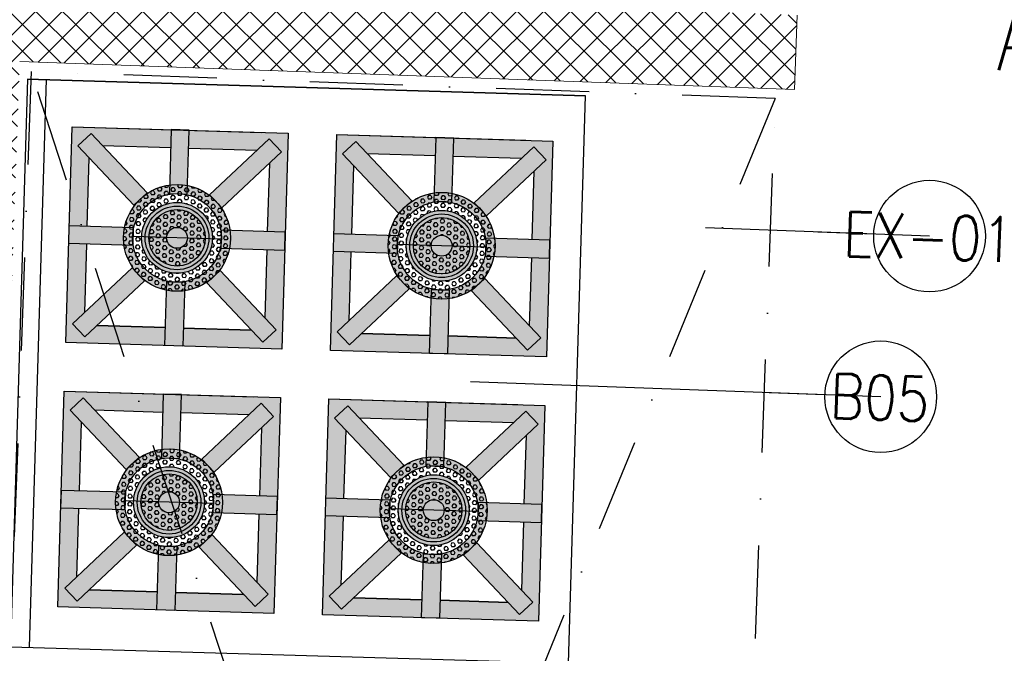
# Model space of a CAD drawing. Header units: millimetres. Extents: x 256680 to 410391, y -77299 to -22623.
# Tile 40 of 202: x 298871 to 300194, y -28245 to -27393. Entities that reach past the tile are written whole.
import ezdxf

# ---------------------------------------------------------------- set-up
doc = ezdxf.new("R2010")
doc.units = ezdxf.units.MM
doc.header["$LTSCALE"] = 2.5
doc.linetypes.add('DASHDOTX2', pattern=[2, 1, -0.5, 0, -0.5])
for name, color, linetype, lineweight in [('CKD Equipments', 252, 'Continuous', 0), ('ELEVATION 1', 143, 'Continuous', 18), ('ELEVATION 4', 157, 'Continuous', 9), ('HATCH LIGHT', 250, 'Continuous', 0), ('ROOM TEXT', 7, 'Continuous', 5), ('WALL', 132, 'Continuous', 25)]:
    doc.layers.add(name, color=color, linetype=linetype, lineweight=lineweight)
for name, color, linetype in [('CKD-Hood', 1, 'Continuous'), ('IQ_200_3D', 1, 'Continuous'), ('xKAM-B3-01-Kitchen$0$A-FURN', 8, 'Continuous')]:
    doc.layers.add(name, color=color, linetype=linetype)
doc.styles.add('MTEXT', font='romans.shx', dxfattribs={"width": 0.85})
doc.styles.get("Standard").update_dxf_attribs({"font": 'GOTHIC.TTF'})
doc.dimstyles.new('AJKD_30', dxfattribs={"dimscale": 30, "dimtxt": 2, "dimasz": 1, "dimexe": 0.8, "dimexo": 0.8, "dimgap": 0.5, "dimtad": 1, "dimdec": 0, "dimzin": 0, "dimdsep": 46, "dimtxsty": 'Standard', "dimblk": 'ARCHTICK', "dimcen": 0.125, "dimclrd": 251, "dimclre": 251, "dimclrt": 42, "dimadec": 0, "dimazin": 0, "dimtfac": 1, "dimtdec": 0, "dimtix": 1, "dimtmove": 0, "dimatfit": 3, "dimfxl": 1, "dimtolj": 1, "dimtzin": 0, "dimarcsym": 1})
pattern_1 = [(0, (0, 0), (0, 0.216506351), [0.125, -0.25]), (120, (0, 0), (-0.1875000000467, -0.1082531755), [0.125, -0.25]), (60, (0.125, 0), (-0.1875000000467, 0.1082531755), [0.125, -0.25])]

# ---------------------------------------------------------------- blocks, each defined once
blk = doc.blocks.new('xKAM-B3-01-Kitchen$0$rgregr')
at = {"layer": 'xKAM-B3-01-Kitchen$0$A-FURN'}
h = blk.add_hatch(color=256, dxfattribs=at)
edge = h.paths.add_edge_path()
edge.add_arc((9340815.639, 6767207.813), 2.968, 0, 360)
edge = h.paths.add_edge_path(flags=16)
edge.add_arc((9340815.639, 6767207.813), 2.468, 0, 360)
h = blk.add_hatch(dxfattribs=at)
h.set_pattern_fill('HEX', color=256, style=0)
h.set_pattern_definition(pattern_1)
edge = h.paths.add_edge_path(flags=16)
edge.add_arc((9340815.639, 6767207.813), 2.468, 0, 360)
edge = h.paths.add_edge_path()
edge.add_arc((9340815.639, 6767207.813), 2.968, 0, 360)
h = blk.add_hatch(dxfattribs=at)
h.set_pattern_fill('HEX', color=256, style=0)
h.set_pattern_definition(pattern_1)
h.paths.add_polyline_path([(9340815.976, 6767210.258), (9340815.302, 6767210.258, 0.336052), (9340813.194, 6767208.15), (9340813.194, 6767207.813), (9340813.671, 6767207.813, -1), (9340817.608, 6767207.813), (9340818.085, 6767207.813), (9340818.085, 6767208.15, 0.336052)])
h.paths.add_polyline_path([(9340818.085, 6767207.476), (9340818.085, 6767207.813), (9340817.608, 6767207.813, -1), (9340813.671, 6767207.813), (9340813.194, 6767207.813), (9340813.194, 6767207.476, 0.336052), (9340815.302, 6767205.368), (9340815.976, 6767205.368, 0.336052)])
h = blk.add_hatch(color=256, dxfattribs=at)
edge = h.paths.add_edge_path()
edge.add_arc((9340815.639, 6767207.813), 1.968, 0, 360)
edge = h.paths.add_edge_path(flags=16)
edge.add_arc((9340815.639, 6767207.813), 1.768, 0, 360)
edge = h.paths.add_edge_path(flags=0)
edge.add_arc((9340815.639, 6767207.813), 1.568, 0, 360)
h = blk.add_hatch(color=256, dxfattribs=at)
edge = h.paths.add_edge_path(flags=16)
edge.add_arc((9340815.639, 6767207.813), 1.568, 0, 360)
edge = h.paths.add_edge_path()
edge.add_arc((9340815.639, 6767207.813), 1.768, 0, 360)
h = blk.add_hatch(dxfattribs=at)
h.set_pattern_fill('HEX', color=256, style=0)
h.set_pattern_definition(pattern_1)
edge = h.paths.add_edge_path()
edge.add_arc((9340815.639, 6767207.813), 1.568, 0, 360)
edge = h.paths.add_edge_path(flags=16)
edge.add_arc((9340815.639, 6767207.813), 0.581, 0, 360)
blk.add_line((9340813.194, 6767207.813), (9340818.085, 6767207.813), dxfattribs=at)
for radius in [2.968, 2.468, 1.968, 1.768, 1.568, 0.581]:
    blk.add_circle((9340815.639, 6767207.813), radius, dxfattribs=at)
blk = doc.blocks.new('_ArchTick')
at = {"color": 0, "linetype": 'ByBlock', "const_width": 0.15}
blk.add_lwpolyline([(-0.5, -0.5), (0.5, 0.5)], dxfattribs=at)

msp = doc.modelspace()

# ---------------------------------------------------------------- hatches: boundary and pattern name
at = {"layer": 'CKD Equipments'}
h = msp.add_hatch(color=7, dxfattribs=at)
h.paths.add_polyline_path([(299090, -27831.9), (299223, -27835.9), (299227, -27702.9), (299202.8, -27702.2), (299200.1, -27793.9), (299215.3, -27810.1), (299197.7, -27826.7), (299182.5, -27810.5), (299090.7, -27807.7)])
h.paths.add_polyline_path([(298958.6, -27819.5), (298942, -27801.9), (298958.3, -27786.7), (298961, -27694.9), (298936.8, -27694.2), (298932.8, -27827.2), (299065.8, -27831.2), (299066.6, -27807), (298974.8, -27804.3)])
h.paths.add_polyline_path([(298937.5, -27670), (298961.7, -27670.8), (298964.5, -27579), (298949.2, -27562.8), (298966.8, -27546.2), (298982.1, -27562.4), (299073.8, -27565.2), (299074.5, -27541), (298941.5, -27537)])
h.paths.add_polyline_path([(299098, -27565.9), (299189.7, -27568.7), (299205.9, -27553.4), (299222.5, -27571), (299206.3, -27586.3), (299203.6, -27678), (299227.7, -27678.7), (299231.7, -27545.7), (299098.7, -27541.7)])
h = msp.add_hatch(color=7, dxfattribs=at)
h.paths.add_polyline_path([(299445.5, -27842.6), (299578.5, -27846.6), (299582.5, -27713.6), (299558.3, -27712.8), (299555.5, -27804.6), (299570.8, -27820.8), (299553.2, -27837.4), (299537.9, -27821.2), (299446.2, -27818.4)])
h.paths.add_polyline_path([(299314.1, -27830.2), (299297.5, -27812.6), (299313.7, -27797.3), (299316.4, -27705.6), (299292.3, -27704.9), (299288.3, -27837.9), (299421.3, -27841.9), (299422, -27817.7), (299330.3, -27814.9)])
h.paths.add_polyline_path([(299293, -27680.7), (299317.2, -27681.4), (299319.9, -27589.7), (299304.7, -27573.5), (299322.3, -27556.9), (299337.5, -27573.1), (299429.3, -27575.8), (299430, -27551.7), (299297, -27547.7)])
h.paths.add_polyline_path([(299453.4, -27576.6), (299545.2, -27579.3), (299561.4, -27564.1), (299578, -27581.7), (299561.7, -27596.9), (299559, -27688.7), (299583.2, -27689.4), (299587.2, -27556.4), (299454.2, -27552.4)])
h = msp.add_hatch(color=7, dxfattribs=at)
h.paths.add_polyline_path([(299079.4, -28187.4), (299212.4, -28191.4), (299216.4, -28058.4), (299192.2, -28057.6), (299189.4, -28149.4), (299204.7, -28165.6), (299187.1, -28182.1), (299171.8, -28165.9), (299080.1, -28163.2)])
h.paths.add_polyline_path([(298948, -28175), (298931.4, -28157.4), (298947.6, -28142.1), (298950.3, -28050.4), (298926.2, -28049.7), (298922.2, -28182.7), (299055.2, -28186.6), (299055.9, -28162.5), (298964.2, -28159.7)])
h.paths.add_polyline_path([(298926.9, -28025.5), (298951.1, -28026.2), (298953.8, -27934.5), (298938.6, -27918.3), (298956.2, -27901.7), (298971.4, -27917.9), (299063.2, -27920.6), (299063.9, -27896.4), (298930.9, -27892.5)])
h.paths.add_polyline_path([(299087.3, -27921.4), (299179.1, -27924.1), (299195.3, -27908.8), (299211.9, -27926.5), (299195.7, -27941.7), (299192.9, -28033.4), (299217.1, -28034.2), (299221.1, -27901.2), (299088.1, -27897.2)])
h = msp.add_hatch(color=7, dxfattribs=at)
h.paths.add_polyline_path([(299434.8, -28198), (299567.8, -28202), (299571.8, -28069), (299547.6, -28068.3), (299544.9, -28160), (299560.1, -28176.2), (299542.5, -28192.8), (299527.3, -28176.6), (299435.5, -28173.8)])
h.paths.add_polyline_path([(299303.4, -28185.6), (299286.8, -28168), (299303, -28152.8), (299305.8, -28061), (299281.6, -28060.3), (299277.6, -28193.3), (299410.6, -28197.3), (299411.3, -28173.1), (299319.6, -28170.4)])
h.paths.add_polyline_path([(299282.3, -28036.1), (299306.5, -28036.9), (299309.3, -27945.1), (299294, -27928.9), (299311.6, -27912.3), (299326.9, -27928.5), (299418.6, -27931.3), (299419.3, -27907.1), (299286.3, -27903.1)])
h.paths.add_polyline_path([(299442.8, -27932), (299534.5, -27934.8), (299550.7, -27919.5), (299567.3, -27937.1), (299551.1, -27952.4), (299548.3, -28044.1), (299572.5, -28044.8), (299576.5, -27911.8), (299443.5, -27907.8)])
at = {"layer": 'HATCH LIGHT', "true_color": 0x636466}
h = msp.add_hatch(dxfattribs=at)
h.set_pattern_fill('ANSI32', color=251, scale=6)
h.set_pattern_definition([(45, (233893.35, -46725.026), (-40.411153, 40.411153), []), (45, (233920.29, -46725.026), (-40.411153, 40.411153), [])])
h.paths.add_polyline_path([(311036.2, -32590), (310842.2, -32638.8), (311023.8, -33359.7), (298471.1, -33359.6, -0.000263), (298456.6, -33559.6), (311280.4, -33559.7)])
h.paths.add_polyline_path([(298885.1, -25157.1), (298685, -25157.1, -0.011972), (298203.8, -34256), (298404.4, -34256, 0.01196)])
h.paths.add_polyline_path([(298868.7, -25697.6), (308547.7, -26046.6, 0.003501), (309041.7, -26800.6), (309209.3, -26691.5), (308659.2, -25850.5), (298874.9, -25497.7, -0.000262)])
h = msp.add_hatch(dxfattribs=at)
h.set_pattern_fill('ANSI37', color=251, scale=8)
h.set_pattern_definition([(45, (233893.352, -46725.026), (-17.960512, 17.960512), []), (135, (233893.352, -46725.026), (-17.960512, -17.960512), [])])
edge = h.paths.add_edge_path()
edge.add_line((301662.3, -25798.3), (298868.7, -25697.6))
edge.add_arc((108471.4, -19659.4), 190493.1, 356.573537, 358.183559, ccw=False)
edge.add_line((298623.9, -31044.7), (301473.1, -31044.7))
edge.add_line((301473.1, -31044.7), (301599.6, -27535.7))
edge.add_line((301599.6, -27535.7), (301499.7, -27532.1))
edge.add_line((301499.7, -27532.1), (301470.4, -28343.5))
edge.add_line((301470.4, -28343.5), (301470.4, -28343.5))
edge.add_line((301470.4, -28343.5), (301405.6, -30142.4))
edge.add_line((301405.6, -30142.4), (301376.6, -30944.7))
edge.add_line((301376.6, -30944.7), (298744.9, -30944.7))
edge.add_line((298744.9, -30944.7), (298871, -27449.3))
edge.add_line((298871, -27449.3), (299870.3, -27485.3))
edge.add_line((299870.3, -27485.3), (299911.7, -27486.8))
edge.add_line((299911.7, -27486.8), (299915.3, -27386.9))
edge.add_line((299915.3, -27386.9), (298874.6, -27349.3))
edge.add_line((298874.6, -27349.3), (298930.5, -25799.9))
edge.add_line((298930.5, -25799.9), (300429.5, -25853.9))
edge.add_line((300429.5, -25853.9), (300418.7, -26153.7))
edge.add_line((300418.7, -26153.7), (300395.3, -26801.7))
edge.add_line((300395.3, -26801.7), (300392.6, -26874.9))
edge.add_line((300392.6, -26874.9), (300492.6, -26878.5))
edge.add_line((300492.6, -26878.5), (300529.4, -25857.5))
edge.add_line((300529.4, -25857.5), (301558.7, -25894.7))
edge.add_line((301558.7, -25894.7), (301532.1, -26632.7))
edge.add_line((301532.1, -26632.7), (301632, -26636.3))
edge.add_line((301632, -26636.3), (301662.3, -25798.3))
at = {"layer": 'IQ_200_3D'}
h = msp.add_hatch(color=256, dxfattribs=at)
h.paths.add_polyline_path([(299147.5, -27773.3), (299165.1, -27756.8), (299140.2, -27730.3), (299122.5, -27746.9)])
h.paths.add_polyline_path([(299067.1, -27788.2), (299091.3, -27788.9), (299092.6, -27746), (299068.4, -27745.2)])
h.paths.add_polyline_path([(298995.4, -27751.7), (299012, -27769.3), (299038.5, -27744.3), (299021.9, -27726.7)])
h.paths.add_polyline_path([(298979.8, -27695.5), (299022.8, -27696.8), (299023.5, -27672.6), (298980.5, -27671.3)])
h.paths.add_polyline_path([(299024.4, -27642.7), (299042, -27626.1), (299017.1, -27599.6), (298999.5, -27616.2)])
h.paths.add_polyline_path([(299072, -27627), (299096.1, -27627.7), (299097.4, -27584.7), (299073.3, -27584)])
h.paths.add_polyline_path([(299126.1, -27628.6), (299142.7, -27646.2), (299169.1, -27621.3), (299152.6, -27603.7)])
h.paths.add_polyline_path([(299141.1, -27700.3), (299184, -27701.6), (299184.8, -27677.4), (299141.8, -27676.2)])
h = msp.add_hatch(color=256, dxfattribs=at)
h.paths.add_polyline_path([(299502.9, -27784), (299520.5, -27767.4), (299495.6, -27740.9), (299478, -27757.5)])
h.paths.add_polyline_path([(299422.6, -27798.9), (299446.8, -27799.6), (299448, -27756.6), (299423.9, -27755.9)])
h.paths.add_polyline_path([(299350.9, -27762.3), (299367.4, -27779.9), (299393.9, -27755), (299377.3, -27737.4)])
h.paths.add_polyline_path([(299335.2, -27706.2), (299378.2, -27707.4), (299379, -27683.3), (299336, -27682)])
h.paths.add_polyline_path([(299379.8, -27653.3), (299397.5, -27636.7), (299372.5, -27610.3), (299354.9, -27626.8)])
h.paths.add_polyline_path([(299427.4, -27637.6), (299451.6, -27638.4), (299452.9, -27595.4), (299428.7, -27594.6)])
h.paths.add_polyline_path([(299481.5, -27639.3), (299498.1, -27656.9), (299524.6, -27631.9), (299508, -27614.3)])
h.paths.add_polyline_path([(299496.5, -27711), (299539.5, -27712.3), (299540.2, -27688.1), (299497.2, -27686.8)])
h = msp.add_hatch(color=256, dxfattribs=at)
h.paths.add_polyline_path([(299136.8, -28128.8), (299154.4, -28112.2), (299129.5, -28085.7), (299111.9, -28102.3)])
h.paths.add_polyline_path([(299056.5, -28143.7), (299080.7, -28144.4), (299081.9, -28101.4), (299057.8, -28100.7)])
h.paths.add_polyline_path([(298984.8, -28107.1), (299001.3, -28124.7), (299027.8, -28099.8), (299011.2, -28082.2)])
h.paths.add_polyline_path([(298969.1, -28050.9), (299012.1, -28052.2), (299012.9, -28028), (298969.9, -28026.8)])
h.paths.add_polyline_path([(299013.8, -27998.1), (299031.4, -27981.5), (299006.4, -27955), (298988.8, -27971.6)])
h.paths.add_polyline_path([(299061.3, -27982.4), (299085.5, -27983.1), (299086.8, -27940.2), (299062.6, -27939.4)])
h.paths.add_polyline_path([(299115.4, -27984), (299132, -28001.7), (299158.5, -27976.7), (299141.9, -27959.1)])
h.paths.add_polyline_path([(299130.4, -28055.8), (299173.4, -28057.1), (299174.1, -28032.9), (299131.1, -28031.6)])
h = msp.add_hatch(color=256, dxfattribs=at)
h.paths.add_polyline_path([(299492.3, -28139.4), (299509.9, -28122.9), (299484.9, -28096.4), (299467.3, -28113)])
h.paths.add_polyline_path([(299411.9, -28154.3), (299436.1, -28155), (299437.4, -28112.1), (299413.2, -28111.3)])
h.paths.add_polyline_path([(299340.2, -28117.8), (299356.8, -28135.4), (299383.3, -28110.4), (299366.7, -28092.8)])
h.paths.add_polyline_path([(299324.6, -28061.6), (299367.6, -28062.9), (299368.3, -28038.7), (299325.3, -28037.4)])
h.paths.add_polyline_path([(299369.2, -28008.8), (299386.8, -27992.2), (299361.9, -27965.7), (299344.3, -27982.3)])
h.paths.add_polyline_path([(299416.7, -27993.1), (299440.9, -27993.8), (299442.2, -27950.8), (299418, -27950.1)])
h.paths.add_polyline_path([(299470.9, -27994.7), (299487.5, -28012.3), (299513.9, -27987.4), (299497.3, -27969.8)])
h.paths.add_polyline_path([(299485.8, -28066.4), (299528.8, -28067.7), (299529.5, -28043.5), (299486.6, -28042.2)])
at = {"layer": 'xKAM-B3-01-Kitchen$0$A-FURN'}
h = msp.add_hatch(color=256, dxfattribs=at)
h.paths.add_polyline_path([(299197.7, -27826.7), (299215.3, -27810.1), (299165.1, -27756.8), (299147.5, -27773.3)])
h.paths.add_polyline_path([(299065.8, -27831.2), (299090, -27831.9), (299091.3, -27788.9), (299067.1, -27788.2)])
h.paths.add_polyline_path([(298942, -27801.9), (298958.6, -27819.5), (299012, -27769.3), (298995.4, -27751.7)])
h.paths.add_polyline_path([(298936.8, -27694.2), (298979.8, -27695.5), (298980.5, -27671.3), (298937.5, -27670)])
h.paths.add_polyline_path([(298999.5, -27616.2), (299017.1, -27599.6), (298966.8, -27546.2), (298949.2, -27562.8)])
h.paths.add_polyline_path([(299073.3, -27584), (299097.4, -27584.7), (299098.7, -27541.7), (299074.5, -27541)])
h.paths.add_polyline_path([(299152.6, -27603.7), (299169.1, -27621.3), (299222.5, -27571), (299205.9, -27553.4)])
h.paths.add_polyline_path([(299184, -27701.6), (299227, -27702.9), (299227.7, -27678.7), (299184.8, -27677.4)])
h = msp.add_hatch(color=256, dxfattribs=at)
h.paths.add_polyline_path([(299553.2, -27837.4), (299570.8, -27820.8), (299520.5, -27767.4), (299502.9, -27784)])
h.paths.add_polyline_path([(299421.3, -27841.9), (299445.5, -27842.6), (299446.8, -27799.6), (299422.6, -27798.9)])
h.paths.add_polyline_path([(299297.5, -27812.6), (299314.1, -27830.2), (299367.4, -27779.9), (299350.9, -27762.3)])
h.paths.add_polyline_path([(299292.3, -27704.9), (299335.2, -27706.2), (299336, -27682), (299293, -27680.7)])
h.paths.add_polyline_path([(299354.9, -27626.8), (299372.5, -27610.3), (299322.3, -27556.9), (299304.7, -27573.5)])
h.paths.add_polyline_path([(299428.7, -27594.6), (299452.9, -27595.4), (299454.2, -27552.4), (299430, -27551.7)])
h.paths.add_polyline_path([(299508, -27614.3), (299524.6, -27631.9), (299578, -27581.7), (299561.4, -27564.1)])
h.paths.add_polyline_path([(299539.5, -27712.3), (299582.5, -27713.6), (299583.2, -27689.4), (299540.2, -27688.1)])
h = msp.add_hatch(color=256, dxfattribs=at)
h.paths.add_polyline_path([(299187.1, -28182.1), (299204.7, -28165.6), (299154.4, -28112.2), (299136.8, -28128.8)])
h.paths.add_polyline_path([(299055.2, -28186.6), (299079.4, -28187.4), (299080.7, -28144.4), (299056.5, -28143.7)])
h.paths.add_polyline_path([(298931.4, -28157.4), (298948, -28175), (299001.3, -28124.7), (298984.8, -28107.1)])
h.paths.add_polyline_path([(298926.2, -28049.7), (298969.1, -28050.9), (298969.9, -28026.8), (298926.9, -28025.5)])
h.paths.add_polyline_path([(298988.8, -27971.6), (299006.4, -27955), (298956.2, -27901.7), (298938.6, -27918.3)])
h.paths.add_polyline_path([(299062.6, -27939.4), (299086.8, -27940.2), (299088.1, -27897.2), (299063.9, -27896.4)])
h.paths.add_polyline_path([(299141.9, -27959.1), (299158.5, -27976.7), (299211.9, -27926.5), (299195.3, -27908.8)])
h.paths.add_polyline_path([(299173.4, -28057.1), (299216.4, -28058.4), (299217.1, -28034.2), (299174.1, -28032.9)])
h = msp.add_hatch(color=256, dxfattribs=at)
h.paths.add_polyline_path([(299542.5, -28192.8), (299560.1, -28176.2), (299509.9, -28122.9), (299492.3, -28139.4)])
h.paths.add_polyline_path([(299410.6, -28197.3), (299434.8, -28198), (299436.1, -28155), (299411.9, -28154.3)])
h.paths.add_polyline_path([(299286.8, -28168), (299303.4, -28185.6), (299356.8, -28135.4), (299340.2, -28117.8)])
h.paths.add_polyline_path([(299281.6, -28060.3), (299324.6, -28061.6), (299325.3, -28037.4), (299282.3, -28036.1)])
h.paths.add_polyline_path([(299344.3, -27982.3), (299361.9, -27965.7), (299311.6, -27912.3), (299294, -27928.9)])
h.paths.add_polyline_path([(299418, -27950.1), (299442.2, -27950.8), (299443.5, -27907.8), (299419.3, -27907.1)])
h.paths.add_polyline_path([(299497.3, -27969.8), (299513.9, -27987.4), (299567.3, -27937.1), (299550.7, -27919.5)])
h.paths.add_polyline_path([(299528.8, -28067.7), (299571.8, -28069), (299572.5, -28044.8), (299529.5, -28043.5)])

# ---------------------------------------------------------------- linework, layer by layer
at = {"layer": 'CKD-Hood', "linetype": 'DASHDOTX2', "ltscale": 50, "elevation": 890}
msp.add_lwpolyline([(298886.4, -27463), (298787.5, -30188.4), (299786.9, -30224.4), (299885.7, -27499)], close=True, dxfattribs=at)
for points in [[(299786.9, -30224.4), (298886.4, -27463)], [(299885.7, -27499), (298787.5, -30188.4)]]:
    msp.add_lwpolyline(points, dxfattribs=at)
at = {"layer": 'ELEVATION 1'}
for p, q in [((299911.7, -27486.8), (299915.3, -27386.9)), ((298871, -27449.3), (299911.7, -27486.8))]:
    msp.add_line(p, q, dxfattribs=at)
at = {"layer": 'WALL'}
msp.add_arc((108471.4, -19659.4), 190493.1, 355.605384, 358.346214, dxfattribs=at)
at = {"layer": 'xKAM-B3-01-Kitchen$0$A-FURN'}
for p, q in [((298881.5, -27472.9), (298858.6, -28236.1)), ((298881.5, -27472.9), (299631.1, -27495.3)), ((299631.1, -27495.3), (298881.5, -27472.9)), ((298906.5, -27473.6), (298883.6, -28236.8)), ((299608.2, -28258.5), (299631.1, -27495.3)), ((298941.5, -27537), (299195.4, -27544.6)), ((298949.2, -27562.8), (298966.8, -27546.2)), ((299042, -27626.1), (298966.8, -27546.2)), ((299297, -27547.7), (299550.9, -27555.3)), ((299297, -27547.7), (299550.9, -27555.3)), ((299126.1, -27628.6), (299205.9, -27553.4)), ((299222.5, -27571), (299205.9, -27553.4)), ((299304.7, -27573.5), (299322.3, -27556.9)), ((299397.5, -27636.7), (299322.3, -27556.9)), ((299024.4, -27642.7), (298949.2, -27562.8)), ((299142.7, -27646.2), (299222.5, -27571)), ((299379.8, -27653.3), (299304.7, -27573.5)), ((299481.5, -27639.3), (299561.4, -27564.1)), ((299578, -27581.7), (299561.4, -27564.1)), ((299498.1, -27656.9), (299578, -27581.7)), ((299024.4, -27642.7), (299042, -27626.1)), ((299142.7, -27646.2), (299126.1, -27628.6)), ((299379.8, -27653.3), (299397.5, -27636.7)), ((299498.1, -27656.9), (299481.5, -27639.3)), ((299021.9, -27726.7), (298942, -27801.9)), ((299021.9, -27726.7), (299038.5, -27744.3)), ((299140.2, -27730.3), (299122.5, -27746.9)), ((299140.2, -27730.3), (299215.3, -27810.1)), ((299038.5, -27744.3), (298958.6, -27819.5)), ((299122.5, -27746.9), (299197.7, -27826.7)), ((299377.3, -27737.4), (299297.5, -27812.6)), ((299377.3, -27737.4), (299393.9, -27755)), ((299495.6, -27740.9), (299478, -27757.5)), ((299495.6, -27740.9), (299570.8, -27820.8)), ((299393.9, -27755), (299314.1, -27830.2)), ((299478, -27757.5), (299553.2, -27837.4)), ((298942, -27801.9), (298958.6, -27819.5)), ((299215.3, -27810.1), (299197.7, -27826.7)), ((299297.5, -27812.6), (299314.1, -27830.2)), ((299570.8, -27820.8), (299553.2, -27837.4)), ((298930.9, -27892.5), (299184.8, -27900.1)), ((298930.9, -27892.5), (299184.8, -27900.1)), ((298938.6, -27918.3), (298956.2, -27901.7)), ((299031.4, -27981.5), (298956.2, -27901.7)), ((299286.3, -27903.1), (299540.2, -27910.7)), ((299286.3, -27903.1), (299540.2, -27910.7)), ((299013.8, -27998.1), (298938.6, -27918.3)), ((299115.4, -27984), (299195.3, -27908.8)), ((299211.9, -27926.5), (299195.3, -27908.8)), ((299294, -27928.9), (299311.6, -27912.3)), ((299386.8, -27992.2), (299311.6, -27912.3)), ((299470.9, -27994.7), (299550.7, -27919.5)), ((299567.3, -27937.1), (299550.7, -27919.5)), ((299132, -28001.7), (299211.9, -27926.5)), ((299369.2, -28008.8), (299294, -27928.9)), ((299487.5, -28012.3), (299567.3, -27937.1)), ((299013.8, -27998.1), (299031.4, -27981.5)), ((299132, -28001.7), (299115.4, -27984)), ((299369.2, -28008.8), (299386.8, -27992.2)), ((299487.5, -28012.3), (299470.9, -27994.7)), ((299011.2, -28082.2), (298931.4, -28157.4)), ((299011.2, -28082.2), (299027.8, -28099.8)), ((299129.5, -28085.7), (299111.9, -28102.3)), ((299129.5, -28085.7), (299204.7, -28165.6)), ((299027.8, -28099.8), (298948, -28175)), ((299111.9, -28102.3), (299187.1, -28182.1)), ((299366.7, -28092.8), (299286.8, -28168)), ((299366.7, -28092.8), (299383.3, -28110.4)), ((299484.9, -28096.4), (299467.3, -28113)), ((299484.9, -28096.4), (299560.1, -28176.2)), ((299383.3, -28110.4), (299303.4, -28185.6)), ((299467.3, -28113), (299542.5, -28192.8)), ((298931.4, -28157.4), (298948, -28175)), ((299204.7, -28165.6), (299187.1, -28182.1)), ((299286.8, -28168), (299303.4, -28185.6)), ((299560.1, -28176.2), (299542.5, -28192.8)), ((298858.6, -28236.1), (299608.2, -28258.5))]:
    msp.add_line(p, q, dxfattribs=at)
for points in [[(299223, -27835.9), (298932.8, -27827.2), (298941.5, -27537), (299231.7, -27545.7)], [(299098.7, -27541.7), (299074.5, -27541), (299072, -27627), (299096.1, -27627.7)], [(299578.5, -27846.6), (299288.3, -27837.9), (299297, -27547.7), (299587.2, -27556.4)], [(299454.2, -27552.4), (299430, -27551.7), (299427.4, -27637.6), (299451.6, -27638.4)], [(299022.8, -27696.8), (298936.8, -27694.2), (298937.5, -27670), (299023.5, -27672.6)], [(299141.1, -27700.3), (299227, -27702.9), (299227.7, -27678.7), (299141.8, -27676.2)], [(299378.2, -27707.4), (299292.3, -27704.9), (299293, -27680.7), (299379, -27683.3)], [(299496.5, -27711), (299582.5, -27713.6), (299583.2, -27689.4), (299497.2, -27686.8)], [(299090, -27831.9), (299065.8, -27831.2), (299068.4, -27745.2), (299092.6, -27746)], [(299445.5, -27842.6), (299421.3, -27841.9), (299423.9, -27755.9), (299448, -27756.6)], [(299212.4, -28191.4), (298922.2, -28182.7), (298930.9, -27892.5), (299221.1, -27901.2)], [(299088.1, -27897.2), (299063.9, -27896.4), (299061.3, -27982.4), (299085.5, -27983.1)], [(299567.8, -28202), (299277.6, -28193.3), (299286.3, -27903.1), (299576.5, -27911.8)], [(299443.5, -27907.8), (299419.3, -27907.1), (299416.7, -27993.1), (299440.9, -27993.8)], [(299012.1, -28052.2), (298926.2, -28049.7), (298926.9, -28025.5), (299012.9, -28028)], [(299130.4, -28055.8), (299216.4, -28058.4), (299217.1, -28034.2), (299131.1, -28031.6)], [(299367.6, -28062.9), (299281.6, -28060.3), (299282.3, -28036.1), (299368.3, -28038.7)], [(299485.8, -28066.4), (299571.8, -28069), (299572.5, -28044.8), (299486.6, -28042.2)], [(299079.4, -28187.4), (299055.2, -28186.6), (299057.8, -28100.7), (299081.9, -28101.4)], [(299434.8, -28198), (299410.6, -28197.3), (299413.2, -28111.3), (299437.4, -28112.1)]]:
    msp.add_lwpolyline(points, close=True, dxfattribs=at)
for points in [[(298982.1, -27562.4), (299073.8, -27565.2)], [(299098, -27565.9), (299189.7, -27568.7)], [(299337.5, -27573.1), (299429.3, -27575.8)], [(298961.7, -27670.8), (298964.5, -27579)], [(299206.3, -27586.3), (299203.6, -27678)], [(299453.4, -27576.6), (299545.2, -27579.3)], [(299317.2, -27681.4), (299319.9, -27589.7)], [(299561.7, -27596.9), (299559, -27688.7)], [(298958.3, -27786.7), (298961, -27694.9)], [(299202.8, -27702.2), (299200.1, -27793.9)], [(299313.7, -27797.3), (299316.4, -27705.6)], [(299558.3, -27712.8), (299555.5, -27804.6)], [(299066.6, -27807), (298974.8, -27804.3)], [(298974.8, -27804.3), (299066.6, -27807)], [(299182.5, -27810.5), (299090.7, -27807.7)], [(299090.7, -27807.7), (299182.5, -27810.5)], [(299422, -27817.7), (299330.3, -27814.9)], [(299330.3, -27814.9), (299422, -27817.7)], [(299537.9, -27821.2), (299446.2, -27818.4)], [(299446.2, -27818.4), (299537.9, -27821.2)], [(298971.4, -27917.9), (299063.2, -27920.6)], [(299087.3, -27921.4), (299179.1, -27924.1)], [(299326.9, -27928.5), (299418.6, -27931.3)], [(299442.8, -27932), (299534.5, -27934.8)], [(298951.1, -28026.2), (298953.8, -27934.5)], [(299195.7, -27941.7), (299192.9, -28033.4)], [(299306.5, -28036.9), (299309.3, -27945.1)], [(299551.1, -27952.4), (299548.3, -28044.1)], [(298947.6, -28142.1), (298950.3, -28050.4)], [(299192.2, -28057.6), (299189.4, -28149.4)], [(299303, -28152.8), (299305.8, -28061)], [(299547.6, -28068.3), (299544.9, -28160)], [(299055.9, -28162.5), (298964.2, -28159.7)], [(298964.2, -28159.7), (299055.9, -28162.5)], [(299171.8, -28165.9), (299080.1, -28163.2)], [(299080.1, -28163.2), (299171.8, -28165.9)], [(299411.3, -28173.1), (299319.6, -28170.4)], [(299319.6, -28170.4), (299411.3, -28173.1)], [(299527.3, -28176.6), (299435.5, -28173.8)], [(299435.5, -28173.8), (299527.3, -28176.6)]]:
    msp.add_lwpolyline(points, dxfattribs=at)

# ---------------------------------------------------------------- block references
at = {"layer": 'xKAM-B3-01-Kitchen$0$A-FURN', "xscale": 24.19393856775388, "yscale": 24.1939385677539, "zscale": 24.1939385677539, "rotation": 178.2824439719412}
for p in [(231095932.3, 156850642.6), (231096287.7, 156850632), (231095921.6, 156850287.2), (231096277.1, 156850276.5)]:
    msp.add_blockref('xKAM-B3-01-Kitchen$0$rgregr', p, dxfattribs=at)

# ---------------------------------------------------------------- texts
at = {"layer": 'ROOM TEXT', "insert": (301141.2, -27491, 0.2), "char_height": 90, "attachment_point": 9, "style": 'MTEXT'}
msp.add_mtext_dynamic_manual_height_columns('\\A1;\\pxqc;Area: 13.4sqm', width=1162.931, gutter_width=1.8, heights=[0], dxfattribs=at)
at = {"layer": 'ROOM TEXT', "char_height": 60, "attachment_point": 7, "rotation": 357.9352, "style": 'MTEXT'}
for s, insert in [('\\A1;\\pxqc;EX-01', (300005.5, -27712.1, 0.2)), ('\\A1;\\pxqc;B05', (299939.9, -27928.1, 0.2))]:
    msp.add_mtext_dynamic_manual_height_columns(s, width=170.917, gutter_width=1.8, heights=[0], dxfattribs=dict(at, insert=insert))

# ---------------------------------------------------------------- leaders
at = {"layer": 'ELEVATION 4'}
for points in [[(300093.1, -27684.1), (299792.3, -27673.2)], [(300027.5, -27900.1), (299476.4, -27880.2)]]:
    msp.add_leader(points, dimstyle='AJKD_30', override={"dimasz": 5, "dimgap": 0.5, "dimtad": 0, "dimldrblk": 'DotBlank', "dimfxl": 0.18, "dimfxlon": 1, "dimarcsym": 2}, dxfattribs=at)

doc.saveas('drawing.dxf')
